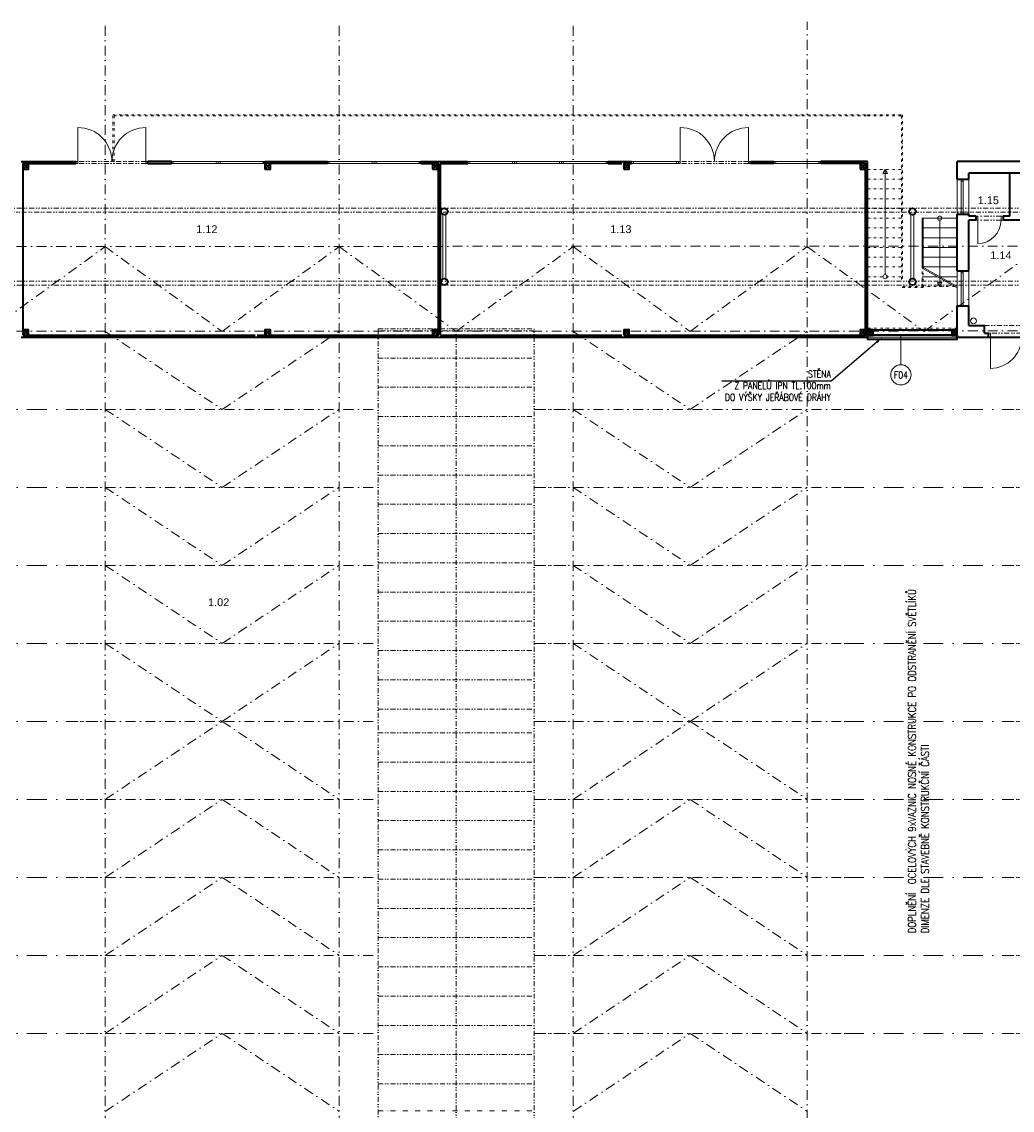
# Model space of a CAD drawing. Header units: millimetres. Extents: x -485339 to 350584, y -1189936 to 0.
# Tile 83 of 256: x -229878 to -204483, y -1039566 to -1011657. Entities that reach past the tile are written whole.
import ezdxf
from ezdxf import colors
from ezdxf.entities.mleader import LeaderData, LeaderLine
from ezdxf.enums import TextEntityAlignment as Align
from ezdxf.math import Vec2, Vec3

# ---------------------------------------------------------------- set-up
doc = ezdxf.new("R2010")
doc.units = ezdxf.units.MM
doc.header["$LTSCALE"] = 10
doc.linetypes.add('DASHDOT', pattern=[25.4, 12.7, -6.35, 0, -6.35])
doc.linetypes.add('DĚLICÍ2', pattern=[15.875, 6.35, -3.175, 0, -3.175, 0, -3.175])
for name, color, linetype, lineweight in [('N_dveře', 10, 'Continuous', 18), ('N_popis', 10, 'Continuous', 18), ('N_čáry_nad', 10, 'DĚLICÍ2', 18), ('N_čáry_obv.plášt', 212, 'Continuous', 18), ('N_čáry_obv.plášt_obrys', 212, 'Continuous', 35), ('St__otvory_dveře', 40, 'Continuous', 18), ('St_otvory_okna', 40, 'Continuous', 18), ('St_plocha_místnosti', 250, 'Continuous', 18), ('St_sloupy_konstrukce haly', 5, 'Continuous', 35), ('St_sloupy_opláštění_půdorys', 25, 'Continuous', 35), ('St_čáry_nad', 250, 'DĚLICÍ2', 18), ('St_čáry_obrys', 5, 'Continuous', 35), ('St_čáry_osy', 250, 'DASHDOT', 18), ('St_čáry_plné', 250, 'Continuous', 18), ('ZTI_ST_kanalda', 234, 'Continuous', 18)]:
    doc.layers.add(name, color=color, linetype=linetype, lineweight=lineweight)
doc.styles.add('Andy', font='arial.ttf')
doc.styles.get("Standard").update_dxf_attribs({"font": 'simplex.shx', "width": 0.8})
doc.linetypes.add('ZIGZAG', pattern='A,0.00254,-5.08,[131,ltypeshp.shx,S=5.08,R=0,X=-5.08,Y=0],-10.16,[131,ltypeshp.shx,S=5.08,R=180,X=5.08,Y=0],-5.08', length=20.32254)

# ---------------------------------------------------------------- blocks, each defined once
blk = doc.blocks.new('G$CD8A98CDB')
at = {"layer": 'St_sloupy_konstrukce haly', "color": 250, "lineweight": 18, "ltscale": 2}
for points in [[(-825, 0), (825, 0)], [(-825, -80), (825, -80)]]:
    blk.add_lwpolyline(points, dxfattribs=at)
at = {"layer": 'St_sloupy_konstrukce haly', "ltscale": 2}
for centre in [(-900, -40), (900, -40)]:
    blk.add_circle(centre, 85, dxfattribs=at)
blk = doc.blocks.new('*U6982')
at = {"layer": 'St_čáry_osy', "ltscale": 2}
blk.add_lwpolyline([(-3000, -1000), (-4, 1000), (3000, -1000)], dxfattribs=at)
blk = doc.blocks.new('*U6981')
at = {"layer": 'St_čáry_osy', "ltscale": 2}
for p in [(36000, 8000), (48000, 8000), (36000, 6000), (48000, 6000), (36000, 4000), (48000, 4000), (36000, 2000), (48000, 2000), (36000, 0), (48000, 0)]:
    blk.add_blockref('*U6982', p, dxfattribs=at)
blk = doc.blocks.new('*U6984')
at = {"layer": 'St_čáry_osy', "ltscale": 2}
blk.add_lwpolyline([(-3000, -1000), (-4, 1000), (3000, -1000)], dxfattribs=at)
blk = doc.blocks.new('*U6983')
at = {"layer": 'St_čáry_osy', "ltscale": 2}
for p in [(36000, 8000), (48000, 8000), (36000, 6000), (48000, 6000), (36000, 4000), (48000, 4000), (36000, 2000), (48000, 2000), (36000, 0), (48000, 0)]:
    blk.add_blockref('*U6984', p, dxfattribs=at)
blk = doc.blocks.new('*U6986')
at = {"layer": 'St_čáry_osy', "ltscale": 2}
for points in [[(-4000, 8000), (3950, 8000)], [(8050, 8000), (8959, 8000)], [(-4000, 6000), (3950, 6000)], [(8050, 6000), (8959, 6000)], [(-4000, 4000), (3950, 4000)], [(8050, 4000), (8959, 4000)], [(-4000, 2000), (3950, 2000)], [(8050, 2000), (9059, 2000)], [(-4000, 0), (3950, 0)], [(8050, 0), (9059, 0)], [(-4000, -2000), (3950, -2000)], [(8050, -2000), (9059, -2000)], [(-4000, -4000), (3950, -4000)], [(8050, -4000), (8959, -4000)], [(-4000, -6000), (3950, -6000)], [(8050, -6000), (8959, -6000)], [(-4000, -8000), (3950, -8000)], [(8050, -8000), (8959, -8000)]]:
    blk.add_lwpolyline(points, dxfattribs=at)
blk = doc.blocks.new('*U6985')
at = {"layer": 'St_čáry_osy', "ltscale": 2}
for p in [(24000, 0), (36000, 0), (48000, 0), (60000, 0)]:
    blk.add_blockref('*U6986', p, dxfattribs=at)
blk = doc.blocks.new('G$C541DE37C')
at = {"layer": 'St_otvory_okna', "ltscale": 2}
for points in [[(0, -900), (0, 0), (-50, 0), (-50, -900)], [(0, 0), (0, -50), (-50, -50), (-50, 0)], [(0, -900), (0, -850), (-50, -850), (-50, -900)]]:
    blk.add_lwpolyline(points, close=True, dxfattribs=at)
blk = doc.blocks.new('G$C3969F823')
at = {"layer": 'St__otvory_dveře', "ltscale": 2}
for points in [[(-100, -50), (-100, 0), (0, 0), (0, -50)], [(-101, -700), (-101, -650), (-1, -650), (-1, -700)]]:
    blk.add_lwpolyline(points, close=True, dxfattribs=at)
at = {"layer": 'St__otvory_dveře', "linetype": 'DĚLICÍ2', "ltscale": 2}
for points in [[(-100, -50), (-101, -650)], [(0, -50), (-1, -650)]]:
    blk.add_lwpolyline(points, dxfattribs=at)
at = {"layer": 'St__otvory_dveře', "color": 0, "ltscale": 2}
blk.add_lwpolyline([(-101, -650), (-701, -650)], dxfattribs=at)
blk.add_arc((-101, -650), 600, 90, 180, dxfattribs=at)
blk = doc.blocks.new('G$CC1796412')
at = {"layer": 'St__otvory_dveře', "color": 0, "ltscale": 2}
blk.add_lwpolyline([(850, 1), (850, 801)], dxfattribs=at)
at = {"layer": 'St__otvory_dveře', "ltscale": 2}
for points in [[(50, 0), (0, 0), (0, -100), (50, -100)], [(900, 1), (850, 1), (850, -99), (900, -99)]]:
    blk.add_lwpolyline(points, close=True, dxfattribs=at)
at = {"layer": 'St__otvory_dveře', "linetype": 'DĚLICÍ2', "ltscale": 2}
for points in [[(50, 0), (850, 1)], [(50, -100), (850, -99)]]:
    blk.add_lwpolyline(points, dxfattribs=at)
at = {"layer": 'St__otvory_dveře', "color": 0, "ltscale": 2}
blk.add_arc((850, 1), 800, 90, 180, dxfattribs=at)
blk = doc.blocks.new('G$C2F820337')
at = {"layer": 'St_sloupy_opláštění_půdorys', "ltscale": 2}
blk.add_lwpolyline([(-70, -70), (70, -70), (70, 70), (-70, 70)], close=True, dxfattribs=at)
for points in [[(-70, 70), (70, -70)], [(70, 70), (-70, -70)]]:
    blk.add_lwpolyline(points, dxfattribs=at)
blk = doc.blocks.new('G$C325A9F68')
at = {"layer": 'St_otvory_okna', "ltscale": 2}
for points in [[(0, 0), (1200, 0), (1200, 50), (0, 50)], [(0, 0), (50, 0), (50, 50), (0, 50)], [(1200, 0), (1150, 0), (1150, 50), (1200, 50)]]:
    blk.add_lwpolyline(points, close=True, dxfattribs=at)
blk = doc.blocks.new('G$C73FA397A')
at = {"layer": 'St__otvory_dveře', "ltscale": 2}
for points in [[(0, -50), (50, -50), (50, 0), (0, 0)], [(1800, -50), (1850, -50), (1850, 0), (1800, 0)]]:
    blk.add_lwpolyline(points, close=True, dxfattribs=at)
at = {"layer": 'St__otvory_dveře', "linetype": 'DĚLICÍ2', "ltscale": 2}
for points in [[(1800, 0), (50, 0)], [(1800, -50), (50, -50)]]:
    blk.add_lwpolyline(points, dxfattribs=at)
at = {"layer": 'St__otvory_dveře', "ltscale": 2}
for points in [[(50, -50), (50, -925)], [(1800, -50), (1800, -925)]]:
    blk.add_lwpolyline(points, dxfattribs=at)
for centre, start, end in [((50, -50), 270, 0), ((1800, -50), 180, 270)]:
    blk.add_arc(centre, 875, start, end, dxfattribs=at)
blk = doc.blocks.new('G$CB69B1554')
at = {"layer": 'St_čáry_nad'}
for points in [[(31280, 0), (31280, 1200), (50630, 1200), (51530, 1200), (51530, -3000)], [(31310, 0), (31310, 1170), (50630, 1170), (51500, 1170), (51500, -3030)], [(50630, -200), (51530, -200)], [(50630, -450), (51530, -450)], [(50630, -700), (51530, -700)], [(50630, -950), (51530, -950)], [(50630, -1200), (51530, -1200)], [(50630, -1450), (51530, -1450)], [(50630, -1700), (51530, -1700)], [(50630, -1950), (51530, -1950)], [(50630, -2200), (51530, -2200)], [(50630, -2450), (51530, -2450)], [(50630, -2700), (51530, -2700)], [(52030, -3200), (52030, -2700)], [(52060, -3230), (52060, -2717)], [(50630, -2950), (51530, -2950)], [(52930, -4050), (52930, -3034)], [(52060, -3230), (51500, -3230)], [(52868, -3200), (51530, -3200)], [(52930, -4271), (50630, -4271)], [(52930, -4450), (50630, -4450)]]:
    blk.add_lwpolyline(points, dxfattribs=at)
at = {"layer": 'St_čáry_nad', "ltscale": 2}
blk.add_lwpolyline([(53630, -4200), (54730, -4200)], dxfattribs=at)
at = {"layer": 'St_čáry_obrys'}
for points in [[(28930, 0), (29109, 0), (30330, 0)], [(30330, -50), (30330, 0)], [(32180, -50), (32180, 0)], [(32780, 0), (32180, 0)], [(32780, -50), (32780, 0)], [(35180, -50), (35180, 0)], [(35180, 0), (36780, 0)], [(36780, -50), (36780, 0)], [(39180, -50), (39180, 0)], [(39180, 0), (40380, 0)], [(40380, -50), (40380, 0)], [(43980, -50), (43980, 0)], [(43980, 0), (44580, 0)], [(44580, -50), (44580, 0)], [(47630, -50), (47630, 0)], [(47630, 0), (48230, 0)], [(48230, -50), (48230, 0)], [(50630, 0), (49430, 0)], [(49430, -50), (49430, 0)], [(50630, -4500), (50630, 0)], [(28980, -4450), (28980, -50)], [(28980, -50), (29109, -50), (30330, -50)], [(32180, -50), (32780, -50)], [(36780, -50), (35180, -50)], [(39180, -50), (39620, -50)], [(39620, -50), (39620, -4450)], [(39670, -50), (40380, -50)], [(39670, -50), (39670, -4450)], [(43980, -50), (44330, -50)], [(44380, -50), (44580, -50)], [(48230, -50), (47630, -50)], [(50580, -50), (49430, -50)], [(50580, -4450), (50580, -50)], [(50580, -1427), (50580, -50)], [(28980, -4450), (34930, -4450)], [(34980, -4450), (39620, -4450)], [(39670, -4450), (44330, -4450)], [(44380, -4450), (50580, -4450)], [(28930, -4500), (50630, -4500)]]:
    blk.add_lwpolyline(points, dxfattribs=at)
at = {"layer": 'St_čáry_obrys', "ltscale": 2}
for points in [[(52930, -450), (52930, 0)], [(57040, 0), (52930, 0)], [(52930, -450), (53230, -450)], [(53230, -450), (53230, -300)], [(54280, -300), (53230, -300)], [(55430, -300), (53230, -300)], [(54280, -1400), (54280, -300)], [(52930, -2800), (52930, -1350)], [(52930, -1350), (53230, -1350)], [(53230, -1400), (53230, -1350)], [(53405, -1400), (53230, -1400)], [(53230, -2800), (53230, -1500)], [(53405, -1500), (53230, -1500)], [(53405, -1400), (53405, -1500)], [(54280, -1400), (54105, -1400)], [(54105, -1400), (54105, -1500)], [(54555, -1500), (54105, -1500)], [(52930, -2800), (53230, -2800)], [(52930, -4500), (52930, -3700)], [(52930, -3700), (53230, -3700)], [(53230, -4200), (53230, -3700)], [(53230, -4200), (53630, -4200)], [(53630, -4400), (53630, -4200)], [(53630, -4400), (53730, -4400)], [(53730, -4500), (53730, -4400)], [(52930, -4500), (53730, -4500)], [(53730, -4500), (53730, -4500), (53730, -4500)]]:
    blk.add_lwpolyline(points, dxfattribs=at)
at = {"layer": 'St_čáry_plné', "ltscale": 2}
for points in [[(51080, -200), (51021, -301), (51139, -301)], [(52480, -3200), (52421, -3099), (52539, -3099)]]:
    blk.add_lwpolyline(points, close=True, dxfattribs=at)
for points in [[(51080, -2895), (51080, -200)], [(52480, -1505), (52480, -3200)]]:
    blk.add_lwpolyline(points, dxfattribs=at)
at = {"layer": 'St_čáry_plné'}
for points in [[(52930, -450), (52930, -1350)], [(53230, -450), (53230, -1350)], [(52930, -3034), (52930, -1250)], [(52030, -2700), (52030, -1450)], [(52930, -1450), (52030, -1450)], [(52060, -2717), (52060, -1450)], [(52930, -1700), (52030, -1700)], [(52930, -1950), (52030, -1950)], [(52930, -2200), (52030, -2200)], [(52930, -2450), (52030, -2450)], [(52930, -2700), (52030, -2700)], [(52030, -2700), (52930, -3200)], [(52030, -2734), (52930, -3234)], [(52418, -2950), (52030, -2950)], [(52930, -2950), (52480, -2950)], [(52930, -2800), (52930, -3700)], [(53230, -2800), (53230, -3700)]]:
    blk.add_lwpolyline(points, dxfattribs=at)
at = {"layer": 'St_čáry_plné', "ltscale": 2}
for centre in [(52480, -1450), (51080, -2950)]:
    blk.add_circle(centre, 54.6, dxfattribs=at)
at = {"layer": 'ZTI_ST_kanalda', "ltscale": 2}
blk.add_circle((53346, -4084), 75, dxfattribs=at)
at = {"layer": 'St__otvory_dveře', "xscale": -1}
for name, p, rotation in [('G$C73FA397A', (30330, -50), 180), ('G$C73FA397A', (45780, -50), 180), ('G$C3969F823', (54105, -1399), 270)]:
    blk.add_blockref(name, p, dxfattribs=dict(at, rotation=rotation))
at = {"layer": 'St__otvory_dveře', "rotation": 180}
blk.add_blockref('G$CC1796412', (54630, -4501), dxfattribs=at)
at = {"layer": 'St_otvory_okna', "ltscale": 2}
for p in [(32780, -50), (33980, -50), (36780, -50), (37980, -50), (40380, -50), (41580, -50), (42780, -50), (44580, -50), (48230, -50)]:
    blk.add_blockref('G$C325A9F68', p, dxfattribs=at)
at = {"layer": 'St_otvory_okna'}
for p in [(53080, -450), (53080, -2800)]:
    blk.add_blockref('G$C541DE37C', p, dxfattribs=at)
at = {"layer": 'St_sloupy_opláštění_půdorys', "ltscale": 2}
for p in [(29050, -120), (35250, -120), (39550, -120), (44450, -120), (50510, -120), (29050, -4380), (35250, -4380), (39550, -4380), (44450, -4380), (50510, -4380), (50700, -4380), (52860, -4380)]:
    blk.add_blockref('G$C2F820337', p, dxfattribs=at)
blk = doc.blocks.new('*U8136')
at = {"layer": 'N_čáry_nad', "linetype": 'DASHDOT', "lineweight": 18, "ltscale": 4}
blk.add_lwpolyline([(-2050, 0), (2050, 0)], dxfattribs=at)
blk = doc.blocks.new('*U8135')
at = {"layer": 'N_čáry_nad', "lineweight": 18}
for p in [(0, 0), (0, -2000), (0, -4000), (0, -6000), (0, -8000), (0, -10000), (0, -12000), (0, -14000)]:
    blk.add_blockref('*U8136', p, dxfattribs=at)
at = {"layer": 'St_čáry_osy', "ltscale": 2}
blk.add_blockref('*U8136', (0, -16000), dxfattribs=at)
blk = doc.blocks.new('*U8138')
at = {"layer": 'N_čáry_nad', "linetype": 'DASHDOT', "lineweight": 18, "ltscale": 4}
blk.add_lwpolyline([(-2050, 0), (2050, 0)], dxfattribs=at)
blk = doc.blocks.new('*U8137')
at = {"layer": 'N_čáry_nad', "lineweight": 18}
for p in [(0, 0), (0, -2000), (0, -4000), (0, -6000), (0, -8000), (0, -10000), (0, -12000), (0, -14000), (0, -16000)]:
    blk.add_blockref('*U8138', p, dxfattribs=at)
blk = doc.blocks.new('G$CF626FB6D')
at = {"layer": 'N_čáry_nad', "linetype": 'ByBlock', "ltscale": 2}
for p, q in [((-4050, 0), (-4050, -36237.5)), ((-50, -36237.5), (-50, 0)), ((-50, -55), (-4050, -55)), ((-4050, -20055), (-50, -20055)), ((-4050, -20750), (-50, -20750)), ((-4050, -21445), (-50, -21445)), ((-4050, -22140), (-50, -22140)), ((-4050, -22835), (-50, -22835)), ((-4050, -23530), (-50, -23530)), ((-4050, -24225), (-50, -24225)), ((-4050, -25670), (-50, -25670)), ((-4050, -26365), (-50, -26365)), ((-4050, -27060), (-50, -27060)), ((-4050, -27755), (-50, -27755)), ((-4050, -28450), (-50, -28450)), ((-4050, -29145), (-50, -29145)), ((-4050, -29840), (-50, -29840)), ((-4050, -31285), (-50, -31285)), ((-4050, -31980), (-50, -31980)), ((-4050, -32675), (-50, -32675)), ((-4050, -33370), (-50, -33370)), ((-4050, -34065), (-50, -34065)), ((-4050, -34760), (-50, -34760)), ((-4050, -35455), (-50, -35455)), ((-4050, -36150), (-50, -36150))]:
    blk.add_line(p, q, dxfattribs=at)
for points in [[(-4050, 0), (-50, 0)], [(-2050, -36237.5), (-2050, -55)], [(-4050, -750), (-50, -750)], [(-4050, -1500), (-50, -1500)], [(-4050, -2250), (-50, -2250)], [(-4050, -3000), (-50, -3000)], [(-4050, -3750), (-50, -3750)], [(-4050, -4500), (-50, -4500)], [(-4050, -5250), (-50, -5250)], [(-4050, -6000), (-50, -6000)], [(-4050, -6750), (-50, -6750)], [(-4050, -7500), (-50, -7500)], [(-4050, -8250), (-50, -8250)], [(-4050, -9000), (-50, -9000)], [(-4050, -9750), (-50, -9750)], [(-4050, -10360), (-50, -10360)], [(-4050, -11110), (-50, -11110)], [(-4050, -11860), (-50, -11860)], [(-4050, -12610), (-50, -12610)], [(-4050, -13360), (-50, -13360)], [(-4050, -14110), (-50, -14110)], [(-4050, -14860), (-50, -14860)], [(-4050, -15610), (-50, -15610)], [(-4050, -16360), (-50, -16360)], [(-4050, -17110), (-50, -17110)], [(-4050, -17860), (-50, -17860)], [(-4050, -18610), (-50, -18610)], [(-4050, -19360), (-50, -19360)], [(-4050, -24975), (-50, -24975)], [(-4050, -30590), (-50, -30590)], [(-4050, -36237.5), (-50, -36237.5)]]:
    blk.add_lwpolyline(points, dxfattribs=at)

msp = doc.modelspace()

# ---------------------------------------------------------------- linework, layer by layer
at = {"layer": 'N_popis'}
msp.add_lwpolyline([(-207336.7, -1020450.7), (-207336.7, -1019695.1)], dxfattribs=at)
msp.add_circle((-207336.7, -1020710.6), 259.9, dxfattribs=at)
at = {"layer": 'N_čáry_obv.plášt', "linetype": 'ZIGZAG', "ltscale": 0.8}
msp.add_lwpolyline([(-208192.7, -1019742.9), (-205892.7, -1019742.9)], dxfattribs=at)
at = {"layer": 'N_čáry_obv.plášt_obrys'}
msp.add_lwpolyline([(-205892.7, -1019692.9), (-208192.7, -1019692.9), (-208192.7, -1019792.9), (-205892.7, -1019792.9)], close=True, dxfattribs=at)
at = {"layer": 'St_čáry_nad', "ltscale": 2}
for points in [[(-179683, -1016437.6), (-275737.7, -1016437.6)], [(-182415.5, -1016537.6), (-275737.7, -1016537.6)], [(-179683, -1018307.6), (-275737.7, -1018307.6)], [(-179683, -1018407.6), (-275737.7, -1018407.6)]]:
    msp.add_lwpolyline(points, dxfattribs=at)
at = {"layer": 'St_čáry_obrys'}
for p, q in [((-229892.7, -1019742.9), (-208192.7, -1019742.9)), ((-208192.7, -1019742.9), (-208192.7, -1019692.9)), ((-208192.7, -1019692.9), (-208052.7, -1019692.9)), ((-208052.7, -1019692.9), (-208052.7, -1019552.9)), ((-208052.7, -1019552.9), (-206032.7, -1019552.9)), ((-206032.7, -1019552.9), (-206032.7, -1019692.9)), ((-206032.7, -1019692.9), (-205892.7, -1019692.9)), ((-205892.7, -1019692.9), (-205892.7, -1019742.9)), ((-205892.7, -1019742.9), (-194392.7, -1019742.9))]:
    msp.add_line(p, q, dxfattribs=at)
at = {"layer": 'St_čáry_osy', "ltscale": 2}
for points in [[(-227737.7, -1059777.6), (-227737.7, -1011656.9)], [(-221737.7, -1059777.6), (-221737.7, -1011656.9)], [(-215737.7, -1059777.6), (-215737.7, -1011656.9)], [(-209737.7, -1041843.2), (-209737.7, -1011656.9)], [(-275737.7, -1017422.6), (-179683, -1017409.8)], [(-233737.7, -1017422.6), (-230742, -1019595.1), (-227737.7, -1017422.6)], [(-227737.7, -1017422.6), (-224742, -1019595.1), (-221737.7, -1017422.6)], [(-221737.7, -1017422.6), (-218742, -1019595.1), (-215737.7, -1017422.6)], [(-215737.7, -1017422.6), (-212742, -1019595.1), (-209737.7, -1017422.6)], [(-209737.7, -1017422.6), (-206742, -1019595.1), (-203737.7, -1017422.6)], [(-275737.7, -1019595.1), (-179683, -1019582.3)]]:
    msp.add_lwpolyline(points, dxfattribs=at)

# ---------------------------------------------------------------- block references
at = {"layer": 'N_dveře', "ltscale": 2}
msp.add_blockref('G$CB69B1554', (-258822.7, -1015242.9), dxfattribs=at)
at = {"layer": 'N_čáry_nad', "lineweight": 18}
for name, p in [('G$CF626FB6D', (-216692, -1019529.6)), ('*U8135', (-230742, -1021595.1)), ('*U8137', (-206742, -1021595.1))]:
    msp.add_blockref(name, p, dxfattribs=at)
at = {"layer": 'St_sloupy_konstrukce haly', "ltscale": 2, "rotation": 90}
for p in [(-219082.7, -1017422.6), (-207082.7, -1017422.6)]:
    msp.add_blockref('G$CD8A98CDB', p, dxfattribs=at)
at = {"layer": 'St_čáry_osy', "ltscale": 2, "xscale": -1, "rotation": 180}
msp.add_blockref('*U6983', (-260737.7, -1020595.1), dxfattribs=at)
at = {"layer": 'St_čáry_osy', "ltscale": 2}
for name, p in [('*U6985', (-260742, -1029595.1)), ('*U6981', (-260737.7, -1038595.1))]:
    msp.add_blockref(name, p, dxfattribs=at)

# ---------------------------------------------------------------- texts
at = {"layer": 'N_popis', "width": 0.8}
msp.add_text('F04', height=180, dxfattribs=at).set_placement((-207336.7, -1020710.6), align=Align.MIDDLE_CENTER)
at = {"layer": 'N_popis', "char_height": 200, "width": 20736.512, "attachment_point": 1, "rotation": 90}
for s, insert in [('DOPLNĚNÍ  OCELOVÝCH 9xVAZNIC NOSNÉ KONSTRUKCE PO ODSTRANĚNÍ SVĚTLÍKŮ\\PDIMENZE DLE STAVEBNĚ KONSTRUKČNÍ ČÁSTI', (-207153.8, -1035031.3)), ('NOVÝ OBLOUKOVÝ STŘEŠNÍ SVĚTLÍK PEVNÉ HLINÍKOVÉ KONSTRUKCE\\PVČETNĚ SAMONOSNÉ ZATEPLENÉ SVĚTLÍKOVÉ KOSNTRUKCE , ŠÍŘKY 100mm\\PVČETNĚ OPŮECHOVÁNÍ OBRUBY\\PZASKLENÍ POLYKARBONÁTEM TL.25mm BARVA OPÁL\\PSTÁVAJÍCÍ NOSNÁ VÝMĚNA MUSÍ BÝT KONTROLOVÁNA STATIKEM, PŘÍPADNĚ MUSÍ PŘIZVANÝ STATIK ANVRHNOUT VÝMĚNU ZA NOVÉ\\PKOSNTRUKCE SVĚTLÍKŮ MUSÍ BÝT UMÍSTĚNA NAD VAZNÍKY ČI VÝMĚNOU PO CELÉM OBVODĚ', (-219766.7, -1054467))]:
    msp.add_mtext(s, dxfattribs=dict(at, insert=insert))
at = {"layer": 'St_plocha_místnosti', "ltscale": 2, "style": 'Andy'}
for s, p in [('1.15', (-205367, -1016333)), ('1.12', (-225404.1, -1017075.3)), ('1.13', (-214788.4, -1017075.3)), ('1.14', (-205044.8, -1017743.7)), ('1.02', (-225101.1, -1026641.2))]:
    msp.add_text(s, height=200, dxfattribs=at).set_placement(p)

# ---------------------------------------------------------------- leaders
at = {"layer": 'N_popis'}
ml = msp.add_multileader_mtext('Standard', dxfattribs=at)
ml.set_content('STĚNA \\PZ PANELŮ IPN TL.100mm \\PDO VÝŠKY JEŘÁBOVÉ DRÁHY ')
ml.set_leader_properties()
ml.build(insert=Vec2(0, 0))
ml.multileader.update_dxf_attribs({"text_left_attachment_type": 6, "text_right_attachment_type": 6, "arrow_head_size": 180})
ctx = ml.context
ctx.base_point, ctx.char_height, ctx.arrow_head_size, ctx.plane_origin = Vec3(-212310.1, -1020876.4), 180, 180, Vec3(-208345, -1019912)
ctx.left_attachment, ctx.right_attachment, ctx.text_align_type = 6, 6, 2
notes = []
notes.append((ctx, [(0, (1, 1, 0), (-209123.3, -1020876.4), (-1, 0), 8, [(0, [(-207818.7, -1019754.6)], 0, [])])]))
ctx.mtext.insert, ctx.mtext.alignment, ctx.mtext.flow_direction = Vec3(-209133.3, -1020598.6), 3, 5
for ctx, leaders in notes:
    for number, flags, end, landing, length, lines in leaders:
        leader = LeaderData()
        leader.index, (leader.has_last_leader_line, leader.has_dogleg_vector, leader.attachment_direction) = number, flags
        leader.last_leader_point, leader.dogleg_vector, leader.dogleg_length = Vec3(end), Vec3(landing), length
        for number, points, colour, breaks in lines:
            line = LeaderLine()
            line.index, line.vertices, line.color, line.breaks = number, Vec3.list(points), colors.encode_raw_color(colour), breaks
            leader.lines.append(line)
        ctx.leaders.append(leader)

doc.saveas('drawing.dxf')
